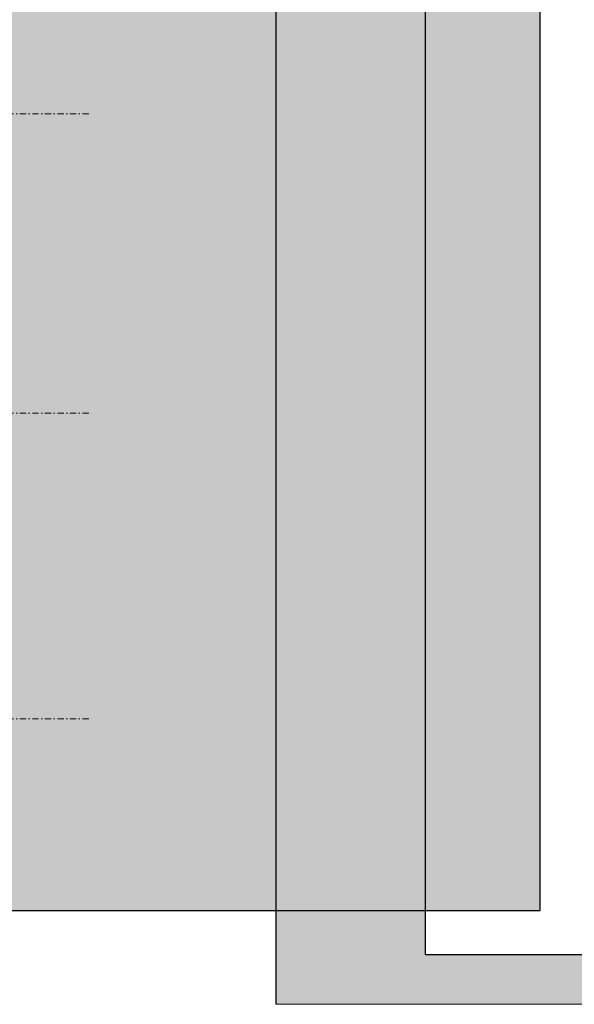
# Model space of a CAD drawing. Header units: millimetres. Extents: x 2046 to 20985, y -3049 to 4498.
# Tile 14 of 19: x 7980 to 9093, y 1140 to 3113. Entities that reach past the tile are written whole.
import ezdxf

# ---------------------------------------------------------------- set-up
doc = ezdxf.new("R2010")
doc.units = ezdxf.units.MM
doc.linetypes.add('DASHDOT', pattern=[1, 0.5, -0.25, 0, -0.25])
doc.layers.get('0').update_dxf_attribs({"lineweight": 18})
for name, color, linetype, lineweight in [('Cienka', 7, 'Continuous', 18), ('M_Ramki do druku', 7, 'Continuous', 18), ('PG_OSIE', 1, 'DASHDOT', 18), ('PG_ŚCIANY_SŁUPY', 4, 'Continuous', 30), ('Przekrojowa', 60, 'Continuous', 18)]:
    doc.layers.add(name, color=color, linetype=linetype, lineweight=lineweight)

# ---------------------------------------------------------------- blocks, each defined once
blk = doc.blocks.new('A$C4CFE6BD2')
at = {"true_color": 0xffffff}
h = blk.add_hatch(color=7, dxfattribs=at)
h.dxf.hatch_style = 1
h.paths.add_polyline_path([(100, 2870), (-2000, 2870), (-2000, -100), (100, -100)])
h.paths.add_polyline_path([(-1700, 2770), (0, 2770), (0, 0), (-1700, 0)], flags=16)
at = {"layer": 'Cienka', "color": 1}
blk.add_line((100, -100), (-2000, -100), dxfattribs=at)
at = {"layer": 'PG_ŚCIANY_SŁUPY'}
blk.add_lwpolyline([(100, -100), (100, 2870), (-2000, 2870), (-2000, -100)], dxfattribs=at)
at = {"layer": 'Przekrojowa', "color": 18, "lineweight": 30, "true_color": 0x000000}
for q in [(-1700, 2770), (0, 0)]:
    blk.add_line((-1700, 0), q, dxfattribs=at)

msp = doc.modelspace()

# ---------------------------------------------------------------- hatches: boundary and pattern name
at = {"layer": 'M_Ramki do druku', "true_color": 0xffffff}
h = msp.add_hatch(color=7, dxfattribs=at)
h.dxf.hatch_style = 1
h.paths.add_polyline_path([(5808.24, 4334.4), (5808.24, 3465.14), (6266.14, 3465.14), (6266.14, 2215.92), (5837.02, 2215.92), (5837.02, 1327.96), (9024.48, 1327.96), (9024.48, 4334.4)])

# ---------------------------------------------------------------- linework, layer by layer
at = {"layer": 'Defpoints', "color": 7, "true_color": 0xffffff}
msp.add_lwpolyline([(5808.24, 4334.4), (5808.24, 3465.14), (6266.14, 3465.14), (6266.14, 2215.92), (5837.02, 2215.92), (5837.02, 1327.96), (9024.48, 1327.96), (9024.48, 4334.4), (5808.24, 4334.4)], dxfattribs=at)
at = {"layer": 'PG_OSIE', "color": 18, "ltscale": 25, "true_color": 0x000000}
for points in [[(5847.38, 2924.87), (8127.62, 2924.87)], [(5847.38, 2324.87), (8127.62, 2324.87)], [(5847.38, 1712.37), (8127.62, 1712.37)]]:
    msp.add_lwpolyline(points, dxfattribs=at)

# ---------------------------------------------------------------- block references
at = {"layer": 'PG_ŚCIANY_SŁUPY'}
msp.add_blockref('A$C4CFE6BD2', (10494.21, 1240.32), dxfattribs=at)

doc.saveas('drawing.dxf')
